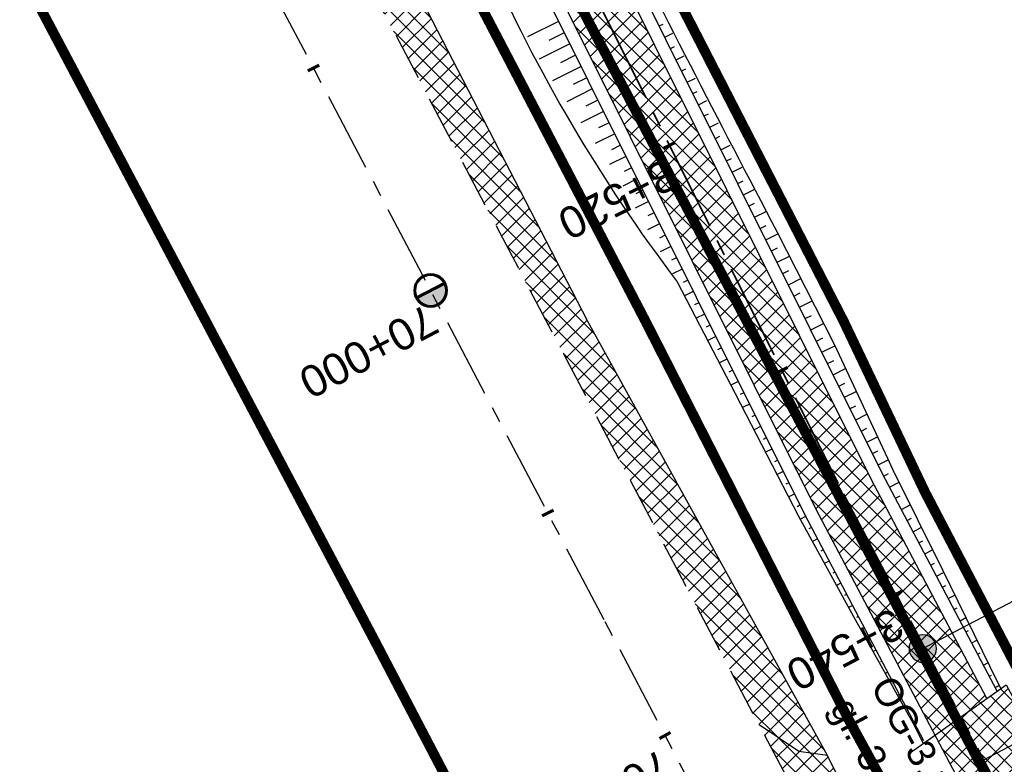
# Model space of a CAD drawing. Header units: metres. Extents: x 7529682 to 7533751, y 5721195 to 5727842.
# Tile 43 of 210: x 7531331 to 7531370, y 5724665 to 5724695. Entities that reach past the tile are written whole.
import ezdxf

# ---------------------------------------------------------------- set-up
doc = ezdxf.new("R2010")
doc.units = ezdxf.units.M
for name, pattern in [('817-dzialki-09-05-04$0$HIDDEN', [0.375, 0.25, -0.125]), ('ACAD_ISO05W100', [33, 24, -3, 0, -3, 0, -3]), ('CENTER', [50.8, 31.75, -6.35, 6.35, -6.35]), ('CENTER2', [28.575, 19.05, -3.175, 3.175, -3.175]), ('HIDDEN', [9.525, 6.35, -3.175])]:
    doc.linetypes.add(name, pattern=pattern)
for name, color, linetype in [('C-DROGI-SYTUACJA', 7, 'Continuous'), ('C-DROGI-SYTUACJA-ETYKIETY', 7, 'Continuous'), ('D-hatch-pobocza', 131, 'Continuous'), ('D-hatch-zjazdy-BA', 244, 'Continuous'), ('D-hatch-zjazdy-kruszywo', 111, 'Continuous'), ('D-otw-geotechniczne', 4, 'Continuous'), ('D-pobocza', 60, 'Continuous'), ('D-rowy', 160, 'Continuous'), ('D-skarpa', 2, 'Continuous'), ('D-skarpa-kreskowanie', 2, 'Continuous')]:
    doc.layers.add(name, color=color, linetype=linetype)
for name, color, linetype, lineweight, true_color in [('D-ewidencja-numery', 7, 'Continuous', 50, 0x40ff00), ('D-hatch-ciag-pieszo-rowerowy', 7, 'Continuous', 13, 0xff9f80), ('D-LR-etap-III', 7, '817-dzialki-09-05-04$0$HIDDEN', 50, 0x00008f)]:
    doc.layers.add(name, color=color, linetype=linetype, lineweight=lineweight, true_color=true_color)
for name, color, linetype, lineweight in [('D-krawędzie', 3, 'Continuous', 30), ('D-obrzeża', 2, 'Continuous', 30), ('D-otw-geotechniczne-opis', 7, 'Continuous', 30), ('D-oś', 10, 'CENTER', 30), ('D-pas-drogowy', 7, 'ACAD_ISO05W100', 50), ('D-zjazdy', 202, 'Continuous', 30), ('D-zjazdy-opis', 202, 'Continuous', 30)]:
    doc.layers.add(name, color=color, linetype=linetype, lineweight=lineweight)
doc.layers.add('poprzeczki', color=7, linetype='Continuous', true_color=0x0000c7)
doc.styles.add('ARIAL', font='arial.ttf', dxfattribs={"height": 1})
doc.styles.get("Standard").update_dxf_attribs({"font": 'arial.ttf'})
pattern_1 = [(45, (0.88535, 0.46493), (-0.33675960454, 0.33675960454), []), (135, (0.88535, 0.46493), (-0.33675960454, -0.33675960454), [])]
pattern_2 = [(45, (0, 0), (-0.33675960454, 0.33675960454), []), (135, (0, 0), (-0.33675960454, -0.33675960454), [])]

# ---------------------------------------------------------------- blocks, each defined once
blk = doc.blocks.new('kilometraz')
at = {"linetype": 'ByBlock', "lineweight": -2}
blk.add_hatch(color=0, dxfattribs=at).paths.add_polyline_path([(0, -0.28125, 0.41421356), (0.28125, 0, 0.41421356), (0, 0.28125)])
at = {"color": 0, "linetype": 'ByBlock', "lineweight": -2}
blk.add_line((0, 0.28125), (0, -0.28125), dxfattribs=at)
blk.add_circle((0, 0), 0.28125, dxfattribs=at)
blk = doc.blocks.new('AeccTickLine')
at = {"color": 0, "linetype": 'ByBlock', "lineweight": -2}
blk.add_line((0, 1), (0, -1), dxfattribs=at)
blk = doc.blocks.new('otwor')
at = {"layer": 'D-otw-geotechniczne', "lineweight": 25}
h = blk.add_hatch(color=256, dxfattribs=at)
edge = h.paths.add_edge_path()
edge.add_arc((0, 0), 1.164, 0, 360)
blk.add_circle((0, 0), 1.164, dxfattribs=at)

msp = doc.modelspace()

# ---------------------------------------------------------------- hatches: boundary and pattern name
at = {"layer": 'D-hatch-ciag-pieszo-rowerowy'}
h = msp.add_hatch(dxfattribs=at)
h.set_pattern_fill('ANSI37', color=256, scale=0.15, style=0)
h.set_pattern_definition(pattern_1)
h.paths.add_polyline_path([(7531367.377, 5724666.221), (7531369.435, 5724667.678), (7531364.841, 5724676.398), (7531345.224, 5724715.75), (7531314.268, 5724772.613), (7531308.11, 5724784.432), (7531305.885, 5724783.292), (7531312.052, 5724771.454), (7531343.011, 5724714.585), (7531362.629, 5724675.233)])
at = {"layer": 'D-hatch-pobocza'}
h = msp.add_hatch(dxfattribs=at)
h.set_pattern_fill('ANSI37', color=256, scale=0.15, style=0)
h.set_pattern_definition(pattern_2)
h.paths.add_polyline_path([(7531327.02, 5724733.24), (7531314.57, 5724757.21), (7531302.377, 5724780.719), (7531302.441, 5724776.853), (7531306.74, 5724768.665), (7531335.094, 5724714.652), (7531357.319, 5724672.439), (7531360.382, 5724666.625), (7531361.97, 5724665.57), (7531363.1, 5724665.412), (7531353.58, 5724682.67), (7531345.94, 5724697.46), (7531339.27, 5724710)])
at = {"layer": 'D-hatch-zjazdy-BA'}
h = msp.add_hatch(dxfattribs=at)
h.set_pattern_fill('ANSI37', color=256, scale=0.15, style=0)
h.set_pattern_definition(pattern_1)
h.paths.add_polyline_path([(7531369.294, 5724662.583), (7531371.881, 5724665.153), (7531370.201, 5724668.22), (7531367.377, 5724666.221)])
at = {"layer": 'D-hatch-zjazdy-kruszywo'}
h = msp.add_hatch(dxfattribs=at)
h.set_pattern_fill('ANSI37', color=256, scale=0.15, style=0)
h.set_pattern_definition(pattern_2)
h.paths.add_polyline_path([(7531363.1, 5724665.412), (7531361.97, 5724665.57), (7531360.382, 5724666.625), (7531365.498, 5724656.917), (7531365.969, 5724658.886), (7531366.184, 5724659.134)])

# ---------------------------------------------------------------- linework, layer by layer
at = {"layer": 'C-DROGI-SYTUACJA', "color": 10, "linetype": 'CENTER2', "lineweight": 35, "ltscale": 0.2}
msp.add_lwpolyline([(7531156.869, 5725074.83), (7531166.993, 5725055.55, -0.068732), (7531168.479, 5725051.432), (7531169.1, 5725048.503, 0.068783), (7531171.89, 5725040.776), (7531203.621, 5724980.378), (7531234.8, 5724921.535), (7531259.931, 5724874.055), (7531293.333, 5724810.086), (7531313.16, 5724772.033), (7531341.529, 5724719.923, -0.009023), (7531346.533, 5724710.322), (7531363.735, 5724675.815), (7531380.065, 5724644.823), (7531398.584, 5724609.363), (7531424.897, 5724559.228), (7531446.142, 5724518.961), (7531474.816, 5724464.452), (7531498.201, 5724419.897)], format="xyb", dxfattribs=at)
at = {"layer": 'D-ewidencja-numery', "color": 12, "ltscale": 15, "true_color": 0xc70000}
msp.add_lwpolyline([(7531166.31, 5725074.58), (7531172.29, 5725062.58), (7531170.59, 5725055.606), (7531173.733, 5725044.081), (7531215.342, 5724964.86), (7531238.054, 5724921.685), (7531262.39, 5724875.283), (7531295.587, 5724811.266), (7531348.488, 5724712.363), (7531363.741, 5724682.684), (7531366.987, 5724675.865), (7531382.541, 5724646.111), (7531401.299, 5724610.875), (7531428.965, 5724558.862), (7531449.111, 5724520.398), (7531477.293, 5724465.831), (7531500.996, 5724421.113)], dxfattribs=at)
at = {"layer": 'D-krawędzie', "linetype": 'HIDDEN', "ltscale": 0.3, "flags": 128}
msp.add_lwpolyline([(7530572.01, 5726166.06), (7530620.381, 5726072.761), (7530641.555, 5726032.008), (7530660.961, 5725995.07), (7530689.128, 5725941.54), (7530707.336, 5725907.032), (7530725.256, 5725873.093), (7530743.97, 5725837.654), (7530770.527, 5725787.119), (7530787.864, 5725754.267), (7530809.898, 5725712.542), (7530824.739, 5725684.389), (7530840.856, 5725653.693), (7530860.675, 5725616.154), (7530865.283, 5725607.394), (7530878.05, 5725583.08), (7530918.172, 5725507.178), (7530950.163, 5725446.305), (7530993.419, 5725364.265), (7531022.766, 5725308.719), (7531053.81, 5725249.872), (7531081.166, 5725197.875), (7531103.902, 5725154.541), (7531128.123, 5725108.448), (7531149.3, 5725068.25), (7531167.38, 5725033.767), (7531197.165, 5724976.988), (7531228.151, 5724918.034), (7531253.153, 5724870.491), (7531286.796, 5724806.654), (7531306.74, 5724768.665), (7531335.094, 5724714.652), (7531357.319, 5724672.439), (7531373.645, 5724641.454), (7531392.162, 5724605.999), (7531418.48, 5724555.853), (7531439.727, 5724515.582), (7531468.399, 5724461.077), (7531491.782, 5724416.528), (7531531.99, 5724339.833), (7531557.227, 5724291.659), (7531569.852, 5724267.577), (7531591.376, 5724226.548), (7531610.004, 5724191.103), (7531616.883, 5724177.999), (7531629.985, 5724153.025), (7531641.007, 5724132.022), (7531664.906, 5724087.617), (7531677.644, 5724064.786), (7531683.112, 5724054.988), (7531686.753, 5724048.18), (7531695.448, 5724031.697), (7531703.749, 5724015.917), (7531709.214, 5724005.514), (7531719.389, 5723986.147), (7531726.295, 5723973), (7531732.741, 5723960.736), (7531735.13, 5723956.19)], dxfattribs=at)
at = {"layer": 'D-LR-etap-III', "ltscale": 10, "flags": 128}
msp.add_lwpolyline([(7531750.474, 5723895.103, 0.4, 0.4, 0), (7531750.505, 5723895.13, 0.4, 0.4, 0), (7531682.71, 5724022.92, 0.4, 0.4, 0), (7531619.177, 5724147.204, 0.4, 0.4, 0), (7531592.309, 5724198.489, 0.4, 0.4, 0), (7531553.264, 5724272.919, 0.4, 0.4, 0), (7531504.02, 5724366.79, 0.4, 0.4, 0), (7531482.09, 5724407.62, 0.4, 0.4, 0), (7531412.35, 5724541.183, 0.4, 0.4, 0), (7531388.464, 5724586.93, 0.4, 0.4, 0), (7531345.12, 5724669.94, 0.4, 0.4, 0), (7531127.66, 5725081.67, 0.4, 0.4, 0), (7531059.253, 5725211.041, 0.4, 0.4, 0), (7531008.007, 5725307.954, 0.4, 0.4, 0), (7530964.182, 5725390.836, 0.4, 0.4, 0), (7530914.557, 5725484.684, 0.4, 0.4, 0), (7530865.243, 5725577.494, 0.4, 0.4, 0), (7530840.085, 5725624.059, 0.4, 0.4, 0), (7530802.56, 5725694.925, 0.4, 0.4, 0), (7530755.54, 5725787.51, 0.4, 0.4, 0), (7530708.718, 5725876.303, 0.4, 0.4, 0), (7530695.12, 5725902.09, 0.4, 0.4, 0), (7530642.914, 5726001.078, 0.4, 0.4, 0), (7530634.935, 5726016.147, 0.4, 0.4, 0), (7530610.82, 5726061.93, 0.4, 0.4, 0), (7530610.82, 5726061.93, 0.4, 0.4, 0), (7530607.21, 5726063.51, 0.4, 0.4, 0), (7530597.42, 5726080.68, 0.4, 0.4, 0), (7530591.16, 5726088.44, 0.4, 0.4, 0), (7530581.28, 5726107.21, 0.4, 0.4, 0), (7530571.29, 5726130.56, 0.4, 0.4, 0), (7530549.555, 5726171.527, 0.4, 0.4, 0), (7530531.014, 5726206.474, 0.4, 0.4, 0), (7530516.461, 5726236.017, 0.4, 0.4, 0), (7530500.799, 5726266.141, 0.4, 0.4, 0), (7530491.35, 5726283.94, 0.4, 0.4, 0), (7530482.4, 5726303.41, 0.4, 0.4, 0), (7530482.4, 5726303.41, 0.4, 0.4, 0), (7530450.41, 5726357.28, 0.4, 0.4, 0), (7530397.759, 5726458.5, 0.4, 0.4, 0), (7530334.708, 5726583.665, 0.4, 0.4, 0), (7530303.939, 5726645.168, 0.4, 0.4, 0), (7530300.51, 5726651.778, 0.4, 0.4, 0), (7530289.214, 5726671.967, 0.4, 0.4, 0), (7530281.54, 5726685.57, 0.4, 0.4, 0), (7530261.371, 5726724.163, 0.4, 0.4, 0), (7530254.03, 5726738.21, 0.4, 0.4, 0), (7530197.22, 5726845.06, 0.4, 0.4, 0), (7530194.71, 5726849.15, 0.4, 0.4, 0), (7530195.92, 5726850.75, 0.4, 0.4, 0), (7530170.547, 5726892.961, 0.4, 0.4, 0), (7530143.175, 5726945.066, 0.4, 0.4, 0), (7530105.06, 5727018.32, 0.4, 0.4, 0), (7530100.06, 5727027.16, 0.4, 0.4, 0), (7530062.319, 5727099.625, 0.4, 0.4, 0), (7530015.379, 5727189.42, 0.4, 0.4, 0), (7529983.208, 5727250.207, 0.4, 0.4, 0), (7529953.284, 5727306.747, 0.4, 0.4, 0), (7529900.671, 5727406.159, 0.4, 0.4, 0), (7529890.63, 5727425.131, 0.4, 0.4, 0), (7529875.155, 5727454.426, 0.4, 0.4, 0), (7529857.56, 5727487.787, 0.4, 0.4, 0), (7529835.194, 5727530.193, 0.4, 0.4, 0), (7529811.741, 5727574.662, 0.4, 0.4, 0), (7529792.102, 5727611.923, 0.4, 0.4, 0), (7529768.066, 5727657.47, 0.4, 0.4, 0), (7529755.211, 5727682.131, 0.4, 0.4, 0), (7529753.31, 5727681.13, 0.4, 0.4, 0), (7529739.21, 5727707.77, 0.4, 0.4, 0), (7529735.395, 5727711.252, 0.4, 0.4, 0), (7529725.42, 5727730.2, 0.4, 0.4, 0), (7529723.55, 5727729.88, 0.4, 0.4, 0), (7529695.567, 5727782.932, 0.4, 0.4, 0), (7529717.68, 5727794.024, 0.4, 0.4, 0), (7529736.275, 5727758.647, 0.4, 0.4, 0), (7529736.275, 5727758.647, 0.4, 0.4, 0), (7529744.511, 5727750.406, 0.4, 0.4, 0), (7529744.511, 5727750.406, 0.4, 0.4, 0), (7529750.283, 5727738.55, 0.4, 0.4, 0), (7529777.109, 5727687.569, 0.4, 0.4, 0), (7529796.515, 5727651.33, 0.4, 0.4, 0), (7529814.938, 5727616.793, 0.4, 0.4, 0), (7529839.007, 5727572.304, 0.4, 0.4, 0), (7529860.618, 5727532.509, 0.4, 0.4, 0), (7529882.349, 5727491.504, 0.4, 0.4, 0), (7529904.865, 5727449.096, 0.4, 0.4, 0), (7529920.747, 5727418.885, 0.4, 0.4, 0), (7529946.677, 5727368.547, 0.4, 0.4, 0), (7529972.025, 5727320.573, 0.4, 0.4, 0), (7529987.74, 5727290.153, 0.4, 0.4, 0), (7529996.497, 5727273.662, 0.4, 0.4, 0), (7530017.541, 5727234.203, 0.4, 0.4, 0), (7530033.054, 5727204.864, 0.4, 0.4, 0), (7530051.623, 5727170.223, 0.4, 0.4, 0), (7530069.277, 5727137.016, 0.4, 0.4, 0), (7530089.385, 5727097.534, 0.4, 0.4, 0), (7530109.713, 5727060.747, 0.4, 0.4, 0), (7530136.77, 5727011.64, 0.4, 0.4, 0), (7530162.447, 5726962.744, 0.4, 0.4, 0), (7530187.674, 5726916.992, 0.4, 0.4, 0), (7530207.821, 5726879.335, 0.4, 0.4, 0), (7530230.626, 5726834.519, 0.4, 0.4, 0), (7530262.288, 5726776.618, 0.4, 0.4, 0), (7530277.51, 5726760.213, 0.4, 0.4, 0), (7530286.037, 5726744.107, 0.4, 0.4, 0), (7530288.097, 5726735.884, 0.4, 0.4, 0), (7530290.394, 5726725.047, 0.4, 0.4, 0), (7530296.177, 5726713.583, 0.4, 0.4, 0), (7530302.726, 5726701.182, 0.4, 0.4, 0), (7530325.685, 5726657.466, 0.4, 0.4, 0), (7530343.244, 5726623.649, 0.4, 0.4, 0), (7530360.23, 5726591.747, 0.4, 0.4, 0), (7530383.209, 5726548.059, 0.4, 0.4, 0), (7530406.018, 5726503.606, 0.4, 0.4, 0), (7530427.465, 5726462.62, 0.4, 0.4, 0), (7530447.928, 5726424.388, 0.4, 0.4, 0), (7530471.127, 5726379.921, 0.4, 0.4, 0), (7530490.501, 5726343.033, 0.4, 0.4, 0), (7530509.499, 5726306.733, 0.4, 0.4, 0), (7530529.89, 5726267.244, 0.4, 0.4, 0), (7530543.852, 5726238.99, 0.4, 0.4, 0), (7530554.809, 5726218.944, 0.4, 0.4, 0), (7530559.027, 5726212.223, 0.4, 0.4, 0), (7530563.061, 5726206.41, 0.4, 0.4, 0), (7530566.934, 5726200.464, 0.4, 0.4, 0), (7530569.771, 5726194.902, 0.4, 0.4, 0), (7530571.473, 5726191.282, 0.4, 0.4, 0), (7530572.839, 5726188.025, 0.4, 0.4, 0), (7530575.295, 5726182.035, 0.4, 0.4, 0), (7530579.737, 5726173.306, 0.4, 0.4, 0), (7530583.3, 5726167.41, 0.4, 0.4, 0), (7530593.4, 5726163.33, 0.4, 0.4, 0), (7530598.618, 5726155.264, 0.4, 0.4, 0), (7530608.258, 5726140.497, 0.4, 0.4, 0), (7530603.27, 5726136.83, 0.4, 0.4, 0), (7530606.53, 5726131.84, 0.4, 0.4, 0), (7530604.239, 5726124.217, 0.4, 0.4, 0), (7530605.847, 5726121.63, 0.4, 0.4, 0), (7530608.972, 5726116.164, 0.4, 0.4, 0), (7530618.114, 5726097.791, 0.4, 0.4, 0), (7530651.213, 5726034.96, 0.4, 0.4, 0), (7530670.244, 5725998.611, 0.4, 0.4, 0), (7530698.075, 5725945.953, 0.4, 0.4, 0), (7530716.506, 5725911.305, 0.4, 0.4, 0), (7530735.223, 5725875.667, 0.4, 0.4, 0), (7530752.504, 5725842.155, 0.4, 0.4, 0), (7530778.311, 5725793.501, 0.4, 0.4, 0), (7530797.5, 5725756.382, 0.4, 0.4, 0), (7530812.519, 5725728.289, 0.4, 0.4, 0), (7530820.039, 5725713.16, 0.4, 0.4, 0), (7530822.422, 5725710.194, 0.4, 0.4, 0), (7530833.155, 5725688.801, 0.4, 0.4, 0), (7530849.629, 5725656.159, 0.4, 0.4, 0), (7530867.983, 5725621.964, 0.4, 0.4, 0), (7530872.63, 5725612.888, 0.4, 0.4, 0), (7530880.354, 5725597.595, 0.4, 0.4, 0), (7530883.839, 5725593.389, 0.4, 0.4, 0), (7530891.782, 5725587.763, 0.4, 0.4, 0), (7530895.039, 5725584.281, 0.4, 0.4, 0), (7530897.034, 5725580.941, 0.4, 0.4, 0), (7530900.952, 5725579.946, 0.4, 0.4, 0), (7530904.81, 5725571.977, 0.4, 0.4, 0), (7530903.682, 5725568.566, 0.4, 0.4, 0), (7530908.901, 5725558.845, 0.4, 0.4, 0), (7530910.252, 5725545.672, 0.4, 0.4, 0), (7530912.873, 5725538.646, 0.4, 0.4, 0), (7530945.278, 5725478.464, 0.4, 0.4, 0), (7530959.692, 5725450.246, 0.4, 0.4, 0), (7531002.827, 5725368.192, 0.4, 0.4, 0), (7531044.704, 5725290.314, 0.4, 0.4, 0), (7531064.099, 5725253.213, 0.4, 0.4, 0), (7531083.01, 5725216.678, 0.4, 0.4, 0), (7531113.013, 5725158.466, 0.4, 0.4, 0), (7531137.364, 5725113.071, 0.4, 0.4, 0), (7531150.831, 5725086.712, 0.4, 0.4, 0), (7531159.746, 5725076.641, 0.4, 0.4, 0), (7531166.31, 5725074.58, 0.4, 0.4, 0), (7531172.29, 5725062.58, 0.4, 0.4, 0), (7531170.59, 5725055.606, 0.4, 0.4, 0), (7531173.733, 5725044.081, 0.4, 0.4, 0), (7531215.342, 5724964.86, 0.4, 0.4, 0), (7531238.054, 5724921.685, 0.4, 0.4, 0), (7531262.39, 5724875.283, 0.4, 0.4, 0), (7531295.587, 5724811.266, 0.4, 0.4, 0), (7531348.488, 5724712.363, 0.4, 0.4, 0), (7531363.741, 5724682.684, 0.4, 0.4, 0), (7531366.987, 5724675.865, 0.4, 0.4, 0), (7531382.541, 5724646.111, 0.4, 0.4, 0), (7531401.299, 5724610.875, 0.4, 0.4, 0), (7531428.965, 5724558.862, 0.4, 0.4, 0), (7531449.111, 5724520.398, 0.4, 0.4, 0), (7531477.293, 5724465.831, 0.4, 0.4, 0), (7531500.996, 5724421.113, 0.4, 0.4, 0), (7531512.122, 5724400.549, 0.4, 0.4, 0), (7531513.782, 5724396.757, 0.4, 0.4, 0), (7531526.32, 5724379.39, 0.4, 0.4, 0), (7531566.784, 5724302.736, 0.4, 0.4, 0), (7531612.277, 5724225.61, 0.4, 0.4, 0), (7531620.493, 5724210.548, 0.4, 0.4, 0), (7531631.578, 5724196.258, 0.4, 0.4, 0), (7531653.484, 5724152.434, 0.4, 0.4, 0), (7531661.151, 5724128.494, 0.4, 0.4, 0), (7531673.881, 5724101.186, 0.4, 0.4, 0), (7531684.691, 5724081.184, 0.4, 0.4, 0), (7531699.212, 5724051.17, 0.4, 0.4, 0), (7531704.034, 5724040.584, 0.4, 0.4, 0), (7531704.034, 5724040.584, 0.4, 0.4, 0), (7531703.913, 5724037.17, 0.4, 0.4, 0), (7531736.42, 5723969.232, 0.4, 0.4, 0), (7531738.285, 5723967.699, 0.4, 0.4, 0), (7531742.181, 5723962.346, 0.4, 0.4, 0), (7531744.286, 5723958.616, 0.4, 0.4, 0), (7531755.393, 5723944.193, 0.4, 0.4, 0), (7531758.69, 5723936.76, 0.4, 0.4, 0), (7531780.08, 5723929.25, 0.4, 0.4, 0), (7531792.612, 5723906.338, 0.4, 0.4, 0), (7531792.612, 5723906.338, 0.4, 0.4, 0), (7531756.962, 5723883.055, 0.4, 0.4, 0), (7531750.46, 5723895.13, 0.4, 0.4, 0), (7531750.46, 5723895.13, 0, 0, 0)], format="xyseb", dxfattribs=at)
at = {"layer": 'D-obrzeża'}
for points in [[(7531162.547, 5725061.318), (7531165.882, 5725054.959, -0.068574), (7531167.27, 5725051.106), (7531167.915, 5725048.068, 0.068789), (7531170.704, 5725040.34), (7531202.515, 5724979.795), (7531233.696, 5724920.95), (7531258.824, 5724873.473), (7531292.225, 5724809.507), (7531312.052, 5724771.454), (7531340.423, 5724719.339, -0.00902), (7531345.426, 5724709.741), (7531362.629, 5724675.233), (7531378.958, 5724644.242), (7531397.477, 5724608.783), (7531423.79, 5724558.646), (7531445.036, 5724518.378), (7531473.71, 5724463.87), (7531497.095, 5724419.316), (7531505.905, 5724402.511, -0.033171), (7531508.586, 5724396.451), (7531511.248, 5724389.164)], [(7531369.435, 5724667.678), (7531364.841, 5724676.398), (7531347.64, 5724710.903, 0.009026), (7531342.634, 5724720.507), (7531314.268, 5724772.613), (7531308.11, 5724784.431)]]:
    msp.add_lwpolyline(points, format="xyb", dxfattribs=at)
at = {"layer": 'D-otw-geotechniczne-opis', "linetype": 'Continuous'}
msp.add_line((7531366.89, 5724669.657), (7531393.431, 5724683.642), dxfattribs=at)
at = {"layer": 'D-oś', "ltscale": 0.1}
msp.add_lwpolyline([(7531488.683, 5724414.901), (7531465.302, 5724459.448), (7531436.63, 5724513.951), (7531415.383, 5724554.223), (7531389.061, 5724604.375), (7531370.545, 5724639.828), (7531354.222, 5724670.808), (7531331.996, 5724713.024), (7531303.641, 5724767.038), (7531283.699, 5724805.024), (7531250.055, 5724868.862), (7531225.053, 5724916.406), (7531194.065, 5724975.362), (7531164.28, 5725032.142), (7531146.202, 5725066.622)], dxfattribs=at)
at = {"layer": 'D-pas-drogowy', "ltscale": 0.2, "flags": 128}
msp.add_lwpolyline([(7531633.019, 5724182.834, 0.4, 0.4, 0), (7531617.559, 5724211.608, 0.4, 0.4, 0), (7531566.784, 5724302.736, 0.4, 0.4, 0), (7531538.419, 5724356.47, 0.4, 0.4, 0), (7531526.32, 5724379.39, 0.4, 0.4, 0), (7531516.102, 5724393.607, 0.4, 0.4, 0.001485), (7531513.78, 5724396.838, 0.4, 0.4, 0), (7531501.87, 5724413.41, 0.4, 0.4, 0), (7531474.926, 5724464.508, 0.4, 0.4, 0), (7531446.2, 5724518.992, 0.4, 0.4, 0), (7531424.962, 5724559.262, 0.4, 0.4, 0), (7531398.444, 5724609.566, 0.4, 0.4, 0), (7531379.647, 5724645.216, 0.4, 0.4, 0), (7531365.23, 5724672.56, 0.4, 0.4, 0), (7531341.306, 5724717.915, 0.4, 0.4, 0), (7531312.9, 5724771.789, 0.4, 0.4, 0), (7531292.591, 5724810.307, 0.4, 0.4, 0), (7531259.392, 5724873.271, 0.4, 0.4, 0), (7531233.74, 5724921.923, 0.4, 0.4, 0), (7531203.073, 5724980.092, 0.4, 0.4, 0), (7531173.471, 5725036.225, 0.4, 0.4, 0), (7531168.27, 5725046.09, 0.4, 0.4, 0), (7531172.29, 5725062.58, 0.4, 0.4, 0), (7531166.31, 5725074.58, 0.4, 0.4, 0), (7531150.32, 5725079.6, 0.4, 0.4, 0), (7531141.5, 5725096.43, 0.4, 0.4, 0), (7531109.312, 5725157.814, 0.4, 0.4, 0), (7531086.641, 5725201.048, 0.4, 0.4, 0), (7531059.198, 5725253.384, 0.4, 0.4, 0), (7531028.207, 5725312.489, 0.4, 0.4, 0), (7530999.105, 5725367.99, 0.4, 0.4, 0), (7530956.248, 5725449.725, 0.4, 0.4, 0), (7530924.398, 5725510.464, 0.4, 0.4, 0), (7530897.51, 5725561.74, 0.4, 0.4, 0), (7530894.46, 5725566.14, 0.4, 0.4, 0), (7530892.16, 5725570.49, 0.4, 0.4, 0), (7530869.363, 5725613.307, 0.4, 0.4, 0), (7530861.694, 5725627.705, 0.4, 0.4, 0), (7530852.74, 5725644.52, 0.4, 0.4, 0), (7530831.51, 5725684.2, 0.4, 0.4, 0), (7530811.13, 5725722.52, 0.4, 0.4, 0), (7530792.348, 5725757.941, 0.4, 0.4, 0), (7530768.03, 5725803.8, 0.4, 0.4, 0), (7530748.769, 5725840.179, 0.4, 0.4, 0), (7530727.7, 5725879.97, 0.4, 0.4, 0), (7530712.098, 5725909.545, 0.4, 0.4, 0), (7530693.644, 5725944.645, 0.4, 0.4, 0), (7530665.702, 5725997.539, 0.4, 0.4, 0), (7530641.76, 5726042.88, 0.4, 0.4, 0), (7530616.5, 5726091.48, 0.4, 0.4, 0), (7530604.628, 5726114.32, 0.4, 0.4, -0.007763), (7530602.5, 5726118.43, 0.4, 0.4, 0), (7530603.992, 5726123.395, 0.4, 0.4, 0), (7530606.53, 5726131.84, 0.4, 0.4, 0), (7530603.27, 5726136.83, 0.4, 0.4, 0), (7530593.776, 5726151.369, 0.4, 0.4, 0), (7530590.203, 5726156.84, 0.4, 0.4, 0), (7530583.3, 5726167.41, 0.4, 0.4, 0), (7530580.578, 5726170.428, 0.4, 0.4, 0), (7530575.85, 5726175.67, 0.4, 0.4, 0), (7530569.01, 5726186.66, 0.4, 0.4, 0), (7530562.555, 5726199.189, 0.4, 0.4, 0), (7530555.67, 5726211.39, 0.4, 0.4, 0), (7530548.29, 5726224.23, 0.4, 0.4, 0), (7530540.58, 5726237.71, 0.4, 0.4, 0), (7530532.68, 5726252.65, 0.4, 0.4, 0), (7530524.06, 5726269.35, 0.4, 0.4, 0), (7530502.82, 5726309.91, 0.4, 0.4, 0), (7530488.83, 5726336.63, 0.4, 0.4, 0), (7530466.03, 5726380.16, 0.4, 0.4, 0), (7530438.47, 5726432.77, 0.4, 0.4, 0), (7530424.53, 5726459.09, 0.4, 0.4, 0), (7530401.63, 5726502.97, 0.4, 0.4, 0), (7530383.38, 5726538.06, 0.4, 0.4, 0), (7530353.97, 5726593.52, 0.4, 0.4, 0), (7530338.47, 5726622.74, 0.4, 0.4, 0), (7530322.01, 5726653.88, 0.4, 0.4, 0), (7530297.54, 5726700.33, 0.4, 0.4, 0), (7530287.38, 5726719.6, 0.4, 0.4, 0), (7530285.95, 5726722.316, 0.4, 0.4, 0), (7530280.26, 5726733.12, 0.4, 0.4, 0), (7530266.73, 5726758.74, 0.4, 0.4, 0), (7530260.42, 5726770.47, 0.4, 0.4, 0), (7530253.25, 5726783.82, 0.4, 0.4, 0), (7530244.95, 5726799.33, 0.4, 0.4, 0), (7530239.39, 5726808.49, 0.4, 0.4, 0), (7530238.29, 5726807.9, 0.4, 0.4, 0), (7530218.11, 5726850.67, 0.4, 0.4, 0), (7530175.907, 5726928.168, 0.4, 0.4, 0), (7530096.68, 5727076.15, 0.4, 0.4, 0), (7530094.68, 5727079.89, 0.4, 0.4, 0), (7530064.597, 5727135.523, 0.4, 0.4, 0), (7530046.731, 5727168.892, 0.4, 0.4, 0), (7530025.803, 5727208.461, 0.4, 0.4, 0), (7530012.847, 5727232.979, 0.4, 0.4, 0), (7529994.15, 5727268.45, 0.4, 0.4, 0), (7529981.671, 5727291.93, 0.4, 0.4, 0), (7529949.89, 5727351.73, 0.4, 0.4, 0), (7529924.75, 5727399.03, 0.4, 0.4, 0), (7529915.516, 5727417.1, 0.4, 0.4, 0), (7529885.83, 5727475.19, 0.4, 0.4, 0), (7529862.56, 5727519.97, 0.4, 0.4, 0), (7529852.985, 5727538.191, 0.4, 0.4, 0), (7529836.513, 5727569.511, 0.4, 0.4, 0), (7529815.369, 5727609.141, 0.4, 0.4, 0), (7529792.795, 5727651.247, 0.4, 0.4, 0), (7529774.199, 5727685.858, 0.4, 0.4, 0), (7529746.966, 5727736.059, 0.4, 0.4, 0), (7529733.92, 5727757.62, 0.4, 0.4, 0), (7529708.607, 5727806.389, 0.4, 0.4, 0), (7529688.492, 5727796.345, 0.4, 0.4, 0), (7529723.55, 5727729.88, 0.4, 0.4, 0), (7529725.42, 5727730.2, 0.4, 0.4, 0), (7529735.38, 5727711.28, 0.4, 0.4, 0), (7529739.21, 5727707.77, 0.4, 0.4, 0), (7529753.31, 5727681.13, 0.4, 0.4, 0), (7529755.178, 5727682.114, 0.4, 0.4, 0), (7529792.102, 5727611.923, 0.4, 0.4, 0), (7529811.741, 5727574.662, 0.4, 0.4, 0), (7529835.194, 5727530.193, 0.4, 0.4, 0), (7529857.56, 5727487.787, 0.4, 0.4, 0), (7529875.155, 5727454.426, 0.4, 0.4, 0), (7529890.63, 5727425.131, 0.4, 0.4, 0), (7529900.671, 5727406.159, 0.4, 0.4, 0), (7529953.284, 5727306.747, 0.4, 0.4, 0), (7529983.208, 5727250.207, 0.4, 0.4, 0), (7530015.379, 5727189.42, 0.4, 0.4, 0), (7530062.319, 5727099.625, 0.4, 0.4, 0), (7530100.06, 5727027.16, 0.4, 0.4, 0), (7530105.06, 5727018.32, 0.4, 0.4, 0), (7530143.175, 5726945.066, 0.4, 0.4, 0), (7530170.547, 5726892.961, 0.4, 0.4, 0), (7530195.92, 5726850.75, 0.4, 0.4, 0), (7530194.71, 5726849.15, 0.4, 0.4, 0), (7530197.22, 5726845.06, 0.4, 0.4, 0), (7530254.03, 5726738.21, 0.4, 0.4, 0), (7530261.371, 5726724.163, 0.4, 0.4, 0), (7530281.54, 5726685.57, 0.4, 0.4, 0), (7530289.214, 5726671.967, 0.4, 0.4, 0), (7530300.51, 5726651.778, 0.4, 0.4, 0), (7530303.939, 5726645.168, 0.4, 0.4, 0), (7530334.708, 5726583.665, 0.4, 0.4, 0), (7530397.759, 5726458.5, 0.4, 0.4, 0), (7530450.41, 5726357.28, 0.4, 0.4, 0), (7530482.4, 5726303.41, 0.4, 0.4, 0), (7530483.688, 5726301.003, 0.4, 0.4, 0), (7530491.35, 5726283.94, 0.4, 0.4, 0), (7530512.67, 5726243.78, 0.4, 0.4, 0), (7530529.43, 5726209.46, 0.4, 0.4, 0), (7530571.29, 5726130.56, 0.4, 0.4, 0), (7530581.28, 5726107.21, 0.4, 0.4, 0), (7530591.16, 5726088.44, 0.4, 0.4, 0), (7530597.42, 5726080.68, 0.4, 0.4, 0), (7530607.21, 5726063.51, 0.4, 0.4, 0), (7530610.82, 5726061.93, 0.4, 0.4, 0), (7530634.935, 5726016.147, 0.4, 0.4, 0), (7530642.914, 5726001.078, 0.4, 0.4, 0), (7530695.12, 5725902.09, 0.4, 0.4, 0), (7530708.718, 5725876.303, 0.4, 0.4, 0), (7530755.54, 5725787.51, 0.4, 0.4, 0), (7530802.56, 5725694.925, 0.4, 0.4, 0), (7530840.085, 5725624.059, 0.4, 0.4, 0), (7530865.243, 5725577.494, 0.4, 0.4, 0), (7530914.557, 5725484.684, 0.4, 0.4, 0), (7530964.182, 5725390.836, 0.4, 0.4, 0), (7531008.007, 5725307.954, 0.4, 0.4, 0), (7531059.253, 5725211.041, 0.4, 0.4, 0), (7531127.66, 5725081.67, 0.4, 0.4, 0), (7531345.12, 5724669.94, 0.4, 0.4, 0), (7531388.464, 5724586.93, 0.4, 0.4, 0), (7531412.35, 5724541.183, 0.4, 0.4, 0), (7531482.09, 5724407.62, 0.4, 0.4, 0), (7531504.02, 5724366.79, 0.4, 0.4, 0), (7531519.374, 5724337.52, 0.4, 0.4, 0), (7531563.749, 5724252.932, 0.4, 0.4, 0), (7531602.175, 5724179.681, 0.4, 0.4, 0), (7531619.177, 5724147.204, 0.4, 0.4, 0), (7531625.038, 5724135.635, 0.4, 0.4, 0), (7531656.796, 5724073.316, 0.4, 0.4, 0), (7531675.12, 5724037.36, 0.4, 0.4, 0), (7531682.71, 5724022.92, 0.4, 0.4, 0), (7531705.565, 5723979.811, 0.4, 0.4, 0), (7531736.606, 5723921.262, 0.4, 0.4, 0), (7531750.46, 5723895.13, 0.4, 0.4, 0), (7531740.77, 5723886.56, 0.4, 0.4, 0), (7531732.86, 5723885, 0.4, 0.4, 0), (7531722.18, 5723887.77, 0.4, 0.4, 0), (7531729.87, 5723862.17, 0.4, 0.4, 0), (7531742.92, 5723861.93, 0.4, 0.4, 0), (7531763.71, 5723859.52, 0.4, 0.4, 0), (7531768.42, 5723854.12, 0.4, 0.4, 0), (7531787.42, 5723817.97, 0.4, 0.4, 0), (7531795.57, 5723809.82, 0.4, 0.4, 0), (7531816.347, 5723819.85, 0.4, 0.4, 0), (7531816.347, 5723819.85, 0.4, 0.4, 0), (7531805.06, 5723843.23, 0.4, 0.4, 0), (7531803.61, 5723886.23, 0.4, 0.4, 0), (7531803.61, 5723886.23, 0.4, 0.4, 0), (7531780.08, 5723929.25, 0.4, 0.4, 0), (7531758.69, 5723936.76, 0.4, 0.4, 0), (7531749.359, 5723946.412, 0.4, 0.4, 0), (7531742.71, 5723953.29, 0.4, 0.4, 0), (7531735.177, 5723967.878, 0.4, 0.4, 0), (7531722.37, 5723992.68, 0.4, 0.4, 0), (7531705.042, 5724030.886, 0.4, 0.4, 0), (7531699.47, 5724043.17, 0.4, 0.4, 0), (7531692.69, 5724058.11, 0.4, 0.4, 0), (7531679.672, 5724084.017, 0.4, 0.4, 0), (7531674.55, 5724094.21, 0.4, 0.4, 0), (7531666.633, 5724114.003, 0.4, 0.4, 0), (7531649, 5724153.82, 0.4, 0.4, 0), (7531641.49, 5724149.34, 0.4, 0.4, 0), (7531626.04, 5724179.34, 0.4, 0.4, 0), (7531633.03, 5724182.84, 0, 0, 0)], format="xyseb", dxfattribs=at)
at = {"layer": 'D-pobocza'}
for points in [[(7531369.847, 5724667.969), (7531365.283, 5724676.631), (7531348.083, 5724711.135, 0.009028), (7531343.076, 5724720.741), (7531314.711, 5724772.844), (7531308.553, 5724784.663)], [(7531305.45, 5724783.044), (7531311.609, 5724771.222), (7531339.981, 5724719.105, -0.009019), (7531344.983, 5724709.509), (7531362.186, 5724675), (7531366.927, 5724666.004)]]:
    msp.add_lwpolyline(points, format="xyb", dxfattribs=at)
msp.add_lwpolyline([(7531363.1, 5724665.412), (7531353.58, 5724682.67), (7531345.94, 5724697.46), (7531339.27, 5724710), (7531327.02, 5724733.24), (7531314.57, 5724757.21), (7531302.377, 5724780.719)], dxfattribs=at)
at = {"layer": 'D-rowy', "linetype": 'HIDDEN', "ltscale": 0.1, "const_width": 0.4, "flags": 128}
msp.add_lwpolyline([(7531506.121, 5724397.133), (7531489.191, 5724429.341), (7531483.4, 5724440.512), (7531478.412, 5724450.147), (7531462.901, 5724479.304), (7531434.633, 5724532.162), (7531396.749, 5724604.645), (7531378.596, 5724640.173), (7531368.21, 5724659.05), (7531363.9, 5724666.92), (7531355.877, 5724682.662), (7531338.033, 5724716.835), (7531309.902, 5724770.333), (7531304.158, 5724781.147), (7531299.737, 5724789.052), (7531294.93, 5724798.468), (7531279.862, 5724827.641), (7531247.715, 5724888.417), (7531220.373, 5724940.873), (7531195.514, 5724987.527), (7531168.706, 5725038.836), (7531161.296, 5725053.455), (7531161.296, 5725053.455)], dxfattribs=at)
at = {"layer": 'D-skarpa', "linetype": 'Continuous'}
for points in [[(7531332.221, 5724733.189), (7531339.986, 5724719.083), (7531340.886, 5724717.425), (7531341.768, 5724715.642), (7531342.595, 5724713.831), (7531343.376, 5724711.999), (7531343.693, 5724709.936), (7531343.857, 5724708.988), (7531345.005, 5724706.129), (7531347.254, 5724701.664), (7531349.514, 5724697.204, 0.059248), (7531357.133, 5724684.241), (7531359.44, 5724679.804), (7531361.957, 5724674.929), (7531364.141, 5724670.928), (7531366.576, 5724666.559), (7531366.901, 5724665.884)], [(7531340.324, 5724726.215), (7531343.215, 5724720.841), (7531344.114, 5724719.156), (7531345.05, 5724717.374), (7531345.974, 5724715.586), (7531346.888, 5724713.793), (7531347.825, 5724712.011), (7531348.266, 5724711.186), (7531349.678, 5724708.459), (7531351.956, 5724704.008), (7531354.245, 5724699.562, 0.004896), (7531361.102, 5724686.22), (7531363.368, 5724681.762), (7531365.489, 5724677.233), (7531365.693, 5724676.792), (7531367.67, 5724672.787), (7531369.875, 5724668.297), (7531369.99, 5724668.07)]]:
    msp.add_lwpolyline(points, format="xyb", dxfattribs=at)
at = {"layer": 'D-skarpa-kreskowanie', "linetype": 'Continuous'}
for p, q in [((7531352.417, 5724694.597, 108.857), (7531351.184, 5724693.982, 107.939)), ((7531356.417, 5724694.417, 108.991), (7531356.572, 5724694.494, 108.876)), ((7531352.64, 5724694.149, 108.858), (7531352.027, 5724693.844, 108.402)), ((7531356.64, 5724693.97, 108.992), (7531356.953, 5724694.126, 108.759)), ((7531352.863, 5724693.702, 108.859), (7531351.645, 5724693.094, 107.952)), ((7531356.863, 5724693.522, 108.993), (7531357.022, 5724693.601, 108.875)), ((7531353.086, 5724693.254, 108.86), (7531352.487, 5724692.956, 108.414)), ((7531357.086, 5724693.075, 108.994), (7531357.406, 5724693.234, 108.755)), ((7531353.309, 5724692.807, 108.861), (7531352.172, 5724692.24, 108.014)), ((7531357.309, 5724692.627, 108.995), (7531357.471, 5724692.708, 108.874)), ((7531353.532, 5724692.359, 108.862), (7531352.994, 5724692.091, 108.461)), ((7531357.533, 5724692.18, 108.996), (7531357.86, 5724692.343, 108.752)), ((7531353.755, 5724691.912, 108.863), (7531352.739, 5724691.405, 108.106)), ((7531357.756, 5724691.732, 108.997), (7531357.921, 5724691.815, 108.874)), ((7531353.978, 5724691.464, 108.864), (7531353.501, 5724691.226, 108.508)), ((7531357.979, 5724691.285, 108.998), (7531358.313, 5724691.451, 108.749)), ((7531354.201, 5724691.017, 108.865), (7531353.306, 5724690.571, 108.198)), ((7531358.202, 5724690.837, 108.999), (7531358.371, 5724690.922, 108.873)), ((7531354.425, 5724690.569, 108.866), (7531354.007, 5724690.361, 108.555)), ((7531358.425, 5724690.39, 108.999), (7531358.767, 5724690.561, 108.744)), ((7531354.648, 5724690.122, 108.867), (7531353.873, 5724689.736, 108.29)), ((7531358.648, 5724689.942, 109), (7531358.826, 5724690.031, 108.868)), ((7531358.871, 5724689.495, 109.001), (7531359.241, 5724689.68, 108.725)), ((7531354.871, 5724689.674, 108.868), (7531354.514, 5724689.497, 108.602)), ((7531355.094, 5724689.227, 108.869), (7531354.441, 5724688.901, 108.382)), ((7531359.094, 5724689.047, 109.002), (7531359.286, 5724689.143, 108.859)), ((7531355.317, 5724688.78, 108.87), (7531355.016, 5724688.63, 108.645)), ((7531359.317, 5724688.6, 109.003), (7531359.715, 5724688.798, 108.707)), ((7531355.54, 5724688.332, 108.871), (7531354.963, 5724688.045, 108.441)), ((7531359.54, 5724688.152, 109.004), (7531359.746, 5724688.255, 108.851)), ((7531355.763, 5724687.885, 108.871), (7531355.487, 5724687.747, 108.666)), ((7531359.763, 5724687.705, 109.005), (7531360.189, 5724687.917, 108.688)), ((7531355.986, 5724687.437, 108.872), (7531355.459, 5724687.175, 108.48)), ((7531359.986, 5724687.258, 109.006), (7531360.206, 5724687.367, 108.842)), ((7531356.209, 5724686.99, 108.873), (7531355.958, 5724686.865, 108.686)), ((7531360.209, 5724686.81, 109.007), (7531360.663, 5724687.036, 108.669)), ((7531356.432, 5724686.542, 108.874), (7531355.956, 5724686.305, 108.519)), ((7531360.432, 5724686.363, 109.008), (7531360.666, 5724686.479, 108.834)), ((7531356.655, 5724686.095, 108.875), (7531356.429, 5724685.982, 108.707)), ((7531360.656, 5724685.915, 109.009), (7531361.136, 5724686.154, 108.651)), ((7531356.878, 5724685.647, 108.876), (7531356.452, 5724685.435, 108.558)), ((7531360.879, 5724685.468, 109.01), (7531361.12, 5724685.588, 108.83)), ((7531357.101, 5724685.2, 108.877), (7531356.901, 5724685.1, 108.728)), ((7531361.102, 5724685.02, 109.011), (7531361.589, 5724685.263, 108.648)), ((7531357.324, 5724684.752, 108.878), (7531356.948, 5724684.565, 108.598)), ((7531361.325, 5724684.573, 109.012), (7531361.57, 5724684.695, 108.829)), ((7531357.548, 5724684.305, 108.879), (7531357.37, 5724684.216, 108.746)), ((7531361.548, 5724684.125, 109.013), (7531362.042, 5724684.371, 108.645)), ((7531357.771, 5724683.857, 108.88), (7531357.422, 5724683.684, 108.621)), ((7531361.771, 5724683.678, 109.014), (7531362.02, 5724683.802, 108.828)), ((7531361.994, 5724683.23, 109.015), (7531362.495, 5724683.48, 108.641)), ((7531357.994, 5724683.41, 108.881), (7531357.823, 5724683.325, 108.754)), ((7531358.217, 5724682.962, 108.882), (7531357.884, 5724682.796, 108.634)), ((7531362.217, 5724682.783, 109.015), (7531362.469, 5724682.908, 108.828)), ((7531358.44, 5724682.515, 108.883), (7531358.277, 5724682.434, 108.762)), ((7531362.44, 5724682.335, 109.016), (7531362.948, 5724682.588, 108.638)), ((7531358.663, 5724682.067, 108.884), (7531358.345, 5724681.909, 108.647)), ((7531362.663, 5724681.888, 109.017), (7531362.919, 5724682.015, 108.827)), ((7531358.886, 5724681.62, 108.885), (7531358.731, 5724681.543, 108.769)), ((7531362.886, 5724681.44, 109.018), (7531363.399, 5724681.696, 108.636)), ((7531359.109, 5724681.172, 108.886), (7531358.807, 5724681.022, 108.661)), ((7531363.109, 5724680.993, 109.019), (7531363.36, 5724681.118, 108.832)), ((7531359.332, 5724680.725, 108.887), (7531359.185, 5724680.651, 108.777)), ((7531363.332, 5724680.545, 109.02), (7531363.823, 5724680.79, 108.655)), ((7531359.555, 5724680.277, 108.887), (7531359.268, 5724680.134, 108.674)), ((7531363.555, 5724680.098, 109.021), (7531363.795, 5724680.217, 108.842)), ((7531359.778, 5724679.83, 108.888), (7531359.638, 5724679.76, 108.784)), ((7531363.778, 5724679.65, 109.022), (7531364.247, 5724679.884, 108.673)), ((7531360.001, 5724679.382, 108.889), (7531359.728, 5724679.246, 108.686)), ((7531364.002, 5724679.203, 109.023), (7531364.231, 5724679.317, 108.852)), ((7531360.224, 5724678.935, 108.89), (7531360.091, 5724678.868, 108.791)), ((7531364.225, 5724678.755, 109.024), (7531364.672, 5724678.978, 108.691)), ((7531360.447, 5724678.487, 108.891), (7531360.187, 5724678.358, 108.697)), ((7531364.448, 5724678.308, 109.025), (7531364.666, 5724678.417, 108.863)), ((7531360.67, 5724678.04, 108.892), (7531360.543, 5724677.977, 108.797)), ((7531364.671, 5724677.86, 109.026), (7531365.096, 5724678.072, 108.709)), ((7531360.894, 5724677.592, 108.893), (7531360.646, 5724677.469, 108.708)), ((7531364.894, 5724677.413, 109.027), (7531365.101, 5724677.516, 108.873)), ((7531365.117, 5724676.965, 109.028), (7531365.52, 5724677.166, 108.728)), ((7531361.117, 5724677.145, 108.894), (7531360.996, 5724677.085, 108.804)), ((7531361.34, 5724676.698, 108.895), (7531361.104, 5724676.58, 108.72)), ((7531365.342, 5724676.519, 109.029), (7531365.535, 5724676.621, 108.883)), ((7531361.563, 5724676.25, 108.896), (7531361.448, 5724676.193, 108.811)), ((7531365.575, 5724676.077, 109.03), (7531365.949, 5724676.274, 108.748)), ((7531361.786, 5724675.803, 108.897), (7531361.563, 5724675.692, 108.731)), ((7531365.808, 5724675.634, 109.031), (7531365.989, 5724675.73, 108.894)), ((7531362.009, 5724675.355, 108.898), (7531361.901, 5724675.301, 108.817)), ((7531366.041, 5724675.192, 109.032), (7531366.392, 5724675.377, 108.767)), ((7531362.235, 5724674.909, 108.899), (7531362.027, 5724674.8, 108.742)), ((7531366.274, 5724674.75, 109.032), (7531366.444, 5724674.839, 108.905)), ((7531362.468, 5724674.467, 108.9), (7531362.367, 5724674.414, 108.824)), ((7531366.507, 5724674.307, 109.033), (7531366.835, 5724674.48, 108.787)), ((7531362.701, 5724674.024, 108.901), (7531362.507, 5724673.922, 108.754)), ((7531366.74, 5724673.865, 109.034), (7531366.898, 5724673.948, 108.915)), ((7531362.934, 5724673.582, 108.902), (7531362.84, 5724673.532, 108.831)), ((7531366.974, 5724673.423, 109.035), (7531367.277, 5724673.583, 108.806)), ((7531363.167, 5724673.14, 108.902), (7531362.986, 5724673.044, 108.766)), ((7531367.207, 5724672.98, 109.036), (7531367.353, 5724673.057, 108.926)), ((7531363.4, 5724672.697, 108.903), (7531363.313, 5724672.651, 108.838)), ((7531367.44, 5724672.538, 109.037), (7531367.72, 5724672.686, 108.826)), ((7531363.633, 5724672.255, 108.904), (7531363.465, 5724672.166, 108.778)), ((7531367.673, 5724672.096, 109.038), (7531367.807, 5724672.166, 108.937)), ((7531363.866, 5724671.812, 108.905), (7531363.785, 5724671.77, 108.845)), ((7531367.906, 5724671.653, 109.039), (7531368.161, 5724671.788, 108.847)), ((7531364.099, 5724671.37, 108.906), (7531363.944, 5724671.289, 108.79)), ((7531364.332, 5724670.928, 108.907), (7531364.258, 5724670.889, 108.852)), ((7531368.139, 5724671.211, 109.04), (7531368.26, 5724671.275, 108.949)), ((7531368.372, 5724670.768, 109.041), (7531368.602, 5724670.89, 108.868)), ((7531364.565, 5724670.485, 108.908), (7531364.428, 5724670.413, 108.813)), ((7531368.605, 5724670.326, 109.042), (7531368.714, 5724670.383, 108.96)), ((7531364.798, 5724670.043, 108.909), (7531364.735, 5724670.01, 108.869)), ((7531368.838, 5724669.884, 109.043), (7531369.043, 5724669.992, 108.889)), ((7531365.031, 5724669.601, 108.91), (7531364.915, 5724669.539, 108.844)), ((7531369.071, 5724669.441, 109.044), (7531369.167, 5724669.492, 108.971)), ((7531365.264, 5724669.158, 108.911), (7531365.211, 5724669.13, 108.885)), ((7531369.304, 5724668.999, 109.045), (7531369.484, 5724669.094, 108.909)), ((7531365.497, 5724668.716, 108.912), (7531365.402, 5724668.666, 108.875)), ((7531369.537, 5724668.557, 109.046), (7531369.621, 5724668.601, 108.983)), ((7531365.731, 5724668.274, 108.913), (7531365.688, 5724668.251, 108.902)), ((7531369.771, 5724668.114, 109.047), (7531369.926, 5724668.196, 108.929)), ((7531365.964, 5724667.831, 108.914), (7531365.889, 5724667.792, 108.907)), ((7531366.132, 5724667.355, 108.922), (7531366.165, 5724667.372, 108.918)), ((7531366.376, 5724666.918, 108.938), (7531366.43, 5724666.946, 108.916)), ((7531366.615, 5724666.479, 108.953), (7531366.639, 5724666.491, 108.935)), ((7531366.832, 5724666.028, 108.966), (7531366.896, 5724666.062, 108.918))]:
    msp.add_line(p, q, dxfattribs=at)
at = {"layer": 'D-zjazdy'}
msp.add_lwpolyline([(7531366.4, 5724665.53), (7531370.201, 5724668.22), (7531371.881, 5724665.153), (7531368.535, 5724661.829)], dxfattribs=at)
at = {"layer": 'D-zjazdy', "linetype": 'ByBlock'}
msp.add_lwpolyline([(7531365.498, 5724656.917), (7531365.969, 5724658.886), (7531366.184, 5724659.134), (7531363.1, 5724665.412), (7531361.97, 5724665.57), (7531360.382, 5724666.625)], dxfattribs=at)
at = {"layer": 'D-zjazdy-opis', "color": 202, "linetype": 'Continuous', "lineweight": 30}
msp.add_line((7531369.32, 5724665.235), (7531396.784, 5724679.706), dxfattribs=at)

# ---------------------------------------------------------------- block references
at = {"layer": 'C-DROGI-SYTUACJA-ETYKIETY', "color": 2, "linetype": 'Continuous', "lineweight": 60, "xscale": 0.25, "yscale": 0.25, "zscale": 0.25}
for p, rotation in [((7531342.672, 5724692.747), 297.7660269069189), ((7531351.989, 5724675.05), 297.7660269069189), ((7531356.649, 5724666.202), 297.78488485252)]:
    msp.add_blockref('AeccTickLine', p, dxfattribs=dict(at, rotation=rotation))
at = {"layer": 'C-DROGI-SYTUACJA-ETYKIETY', "color": 10, "linetype": 'Continuous', "lineweight": 60, "xscale": 2.249999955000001, "yscale": 2.249999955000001, "zscale": 2.249999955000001, "rotation": 297.7660269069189}
msp.add_blockref('kilometraz', (7531347.33, 5724683.898), dxfattribs=at)
at = {"layer": 'D-otw-geotechniczne', "lineweight": 25, "xscale": -0.4687499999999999, "yscale": 0.4687499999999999, "zscale": 0.4687499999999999, "rotation": 309.871563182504}
msp.add_blockref('otwor', (7531366.89, 5724669.657), dxfattribs=at)
at = {"layer": 'poprzeczki', "color": 2, "linetype": 'Continuous', "lineweight": 60, "xscale": 0.25, "yscale": 0.25, "zscale": 0.25}
for p, rotation in [((7531356.826, 5724689.675), 296.4961870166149), ((7531361.287, 5724680.725), 296.4961870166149), ((7531365.839, 5724671.822), 297.7848857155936)]:
    msp.add_blockref('AeccTickLine', p, dxfattribs=dict(at, rotation=rotation))

# ---------------------------------------------------------------- texts
at = {"layer": 'C-DROGI-SYTUACJA-ETYKIETY', "color": 2}
for s, rotation, p in [('3+520', 206.4962, (7531356.658, 5724689.172)), ('70+000', 207.766, (7531347.173, 5724683.392)), ('3+540', 207.7849, (7531365.682, 5724671.315)), ('70+020', 207.7849, (7531356.492, 5724665.695))]:
    msp.add_text(s, height=1.25, rotation=rotation, dxfattribs=at).set_placement(p)
at = {"layer": 'D-otw-geotechniczne', "linetype": 'Continuous', "insert": (7531365.767, 5724668.697), "char_height": 1.1, "attachment_point": 1, "rotation": 298, "style": 'ARIAL'}
msp.add_mtext_dynamic_manual_height_columns('OG-3.12\\Pgł.-3.0mb', width=9.91454, gutter_width=6, heights=[0], dxfattribs=at)

doc.saveas('drawing.dxf')
